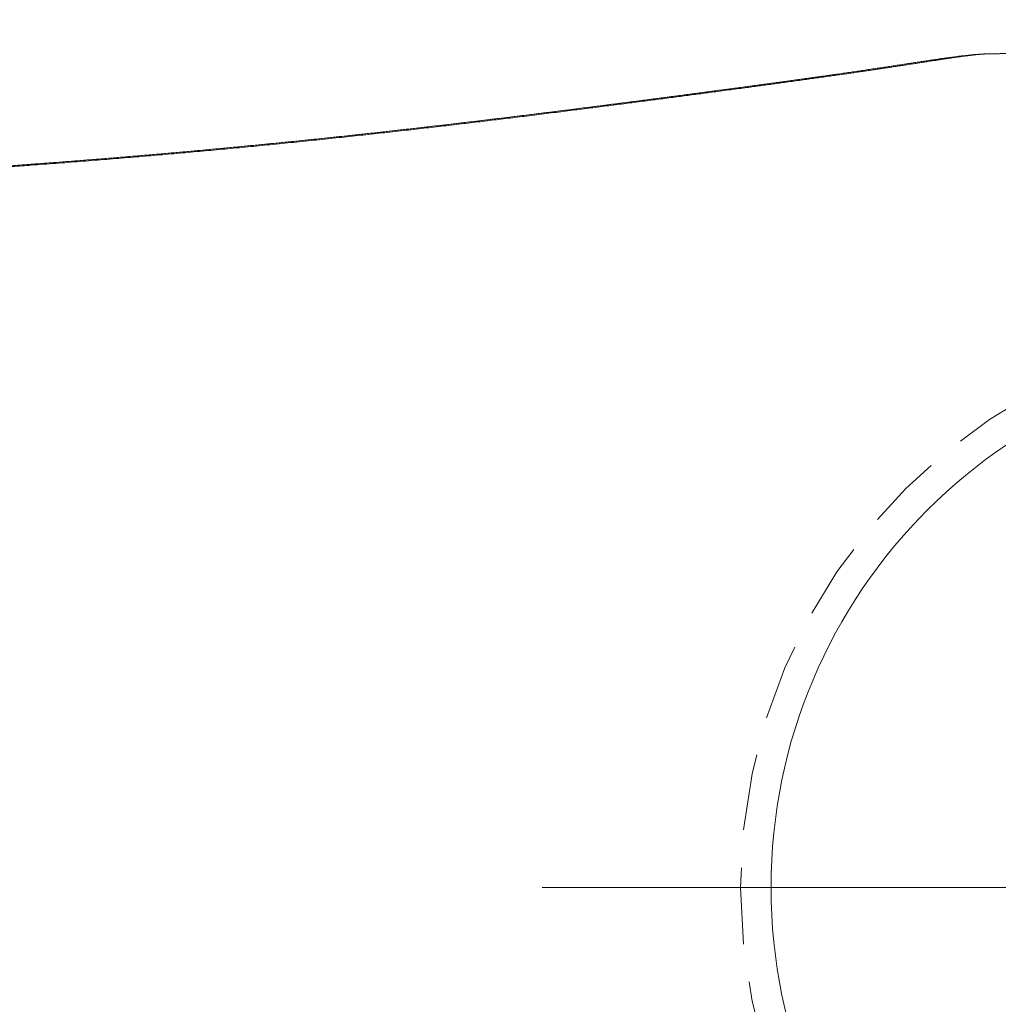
# Model space of a CAD drawing. Header units: millimetres. Extents: x -2074 to 12588, y -3630 to 101167.
# Tile 172 of 256: x 3029 to 3032, y 1582 to 1585. Entities that reach past the tile are written whole.
import ezdxf

# ---------------------------------------------------------------- set-up
doc = ezdxf.new("R2010")
doc.units = ezdxf.units.MM
doc.linetypes.add('HIDDEN', pattern=[0.375, 0.25, -0.125])
doc.layers.add('SelinAr_BUD_wymiary', color=7, linetype='Continuous', lineweight=18)
doc.layers.add('SelinAr_WYP_armatura', color=8, linetype='Continuous', lineweight=18)
doc.styles.add('style1', font='romans.shx', dxfattribs={"width": 0.6})
doc.dimstyles.new('ISO-25 Ania', dxfattribs={"dimtxt": 10, "dimasz": 5, "dimexe": 5, "dimexo": 0.625, "dimtad": 0, "dimrnd": 0.01, "dimtxsty": 'style1', "dimblk": 'ARCHTICK', "dimcen": 5, "dimdle": 5, "dimadec": 0, "dimazin": 0, "dimtfac": 1, "dimtmove": 0, "dimatfit": 3, "dimldrblk": 'ARCHTICK', "dimfxl": 0, "dimarcsym": 0})

# ---------------------------------------------------------------- blocks, each defined once
blk = doc.blocks.new('ORAS_ELECTRA')
for p, q in [((-2.7328, -1.0256), (-2.7328, -1.0252)), ((-2.3683, -4.1892), (-2.3674, -4.175))]:
    blk.add_line(p, q)
at = {"color": 9, "linetype": 'HIDDEN'}
blk.add_circle((0, 0), 1.85, dxfattribs=at)
for points, knots in [([(-2.7182, -0.1668), (-2.7182, -0.1669), (-2.7183, -0.1674), (-2.7183, -0.1684), (-2.7184, -0.1699), (-2.7185, -0.1716), (-2.7185, -0.1734), (-2.7186, -0.1751), (-2.7187, -0.1766), (-2.7188, -0.178), (-2.7188, -0.1794), (-2.7189, -0.1809), (-2.719, -0.1822), (-2.719, -0.1835), (-2.7191, -0.1849), (-2.7192, -0.1864), (-2.7192, -0.1881), (-2.7193, -0.1901), (-2.7194, -0.192), (-2.7195, -0.1939), (-2.7196, -0.1957), (-2.7197, -0.1974), (-2.7197, -0.1989), (-2.7198, -0.2003), (-2.7199, -0.2018), (-2.7199, -0.2033), (-2.72, -0.2052), (-2.7201, -0.2073), (-2.7202, -0.2095), (-2.7203, -0.2117), (-2.7204, -0.2137), (-2.7205, -0.2155), (-2.7205, -0.217), (-2.7206, -0.2184), (-2.7206, -0.2196), (-2.7207, -0.221), (-2.7208, -0.2225), (-2.7208, -0.2242), (-2.7209, -0.2262), (-2.721, -0.2284), (-2.7211, -0.2307), (-2.7212, -0.2329), (-2.7213, -0.2347), (-2.7213, -0.2361), (-2.7214, -0.2373), (-2.7214, -0.2384), (-2.7215, -0.2395), (-2.7215, -0.2406), (-2.7216, -0.2418), (-2.7216, -0.243), (-2.7217, -0.2444), (-2.7218, -0.2459), (-2.7218, -0.2476), (-2.7219, -0.2495), (-2.722, -0.2514), (-2.722, -0.2532), (-2.7221, -0.2548), (-2.7222, -0.2561), (-2.7222, -0.2574), (-2.7223, -0.2587), (-2.7223, -0.26), (-2.7224, -0.2616), (-2.7225, -0.2633), (-2.7225, -0.2653), (-2.7226, -0.2674), (-2.7227, -0.2695), (-2.7228, -0.2714), (-2.7228, -0.2731), (-2.7229, -0.2747), (-2.723, -0.2761), (-2.723, -0.2774), (-2.7231, -0.2788), (-2.7231, -0.2804), (-2.7232, -0.2821), (-2.7233, -0.2841), (-2.7233, -0.2863), (-2.7234, -0.2886), (-2.7235, -0.2908), (-2.7236, -0.2929), (-2.7237, -0.2947), (-2.7237, -0.2962), (-2.7238, -0.2976), (-2.7238, -0.299), (-2.7239, -0.3004), (-2.7239, -0.3018), (-2.724, -0.3035), (-2.724, -0.3053), (-2.7241, -0.3072), (-2.7242, -0.3091), (-2.7242, -0.311), (-2.7243, -0.3127), (-2.7244, -0.3142), (-2.7244, -0.3155), (-2.7245, -0.3167), (-2.7245, -0.3179), (-2.7245, -0.3192), (-2.7246, -0.3205), (-2.7246, -0.3219), (-2.7247, -0.3236), (-2.7248, -0.3256), (-2.7248, -0.3277), (-2.7249, -0.3299), (-2.725, -0.3321), (-2.7251, -0.3341), (-2.7251, -0.3359), (-2.7252, -0.3375), (-2.7252, -0.339), (-2.7253, -0.3405), (-2.7253, -0.3422), (-2.7254, -0.3439), (-2.7254, -0.3459), (-2.7255, -0.3481), (-2.7256, -0.3505), (-2.7257, -0.3529), (-2.7257, -0.355), (-2.7258, -0.3567), (-2.7258, -0.358), (-2.7259, -0.3593), (-2.7259, -0.3605), (-2.726, -0.3617), (-2.726, -0.363), (-2.7261, -0.3645), (-2.7261, -0.3662), (-2.7262, -0.3681), (-2.7262, -0.3702), (-2.7263, -0.3723), (-2.7264, -0.3744), (-2.7264, -0.3763), (-2.7265, -0.3782), (-2.7265, -0.3798), (-2.7266, -0.3812), (-2.7266, -0.3825), (-2.7266, -0.3838), (-2.7267, -0.385), (-2.7267, -0.3864), (-2.7268, -0.3878), (-2.7268, -0.3894), (-2.7269, -0.3912), (-2.7269, -0.3932), (-2.727, -0.3954), (-2.7271, -0.3976), (-2.7271, -0.3998), (-2.7272, -0.4018), (-2.7272, -0.4036), (-2.7273, -0.4055), (-2.7273, -0.4075), (-2.7274, -0.4097), (-2.7275, -0.4119), (-2.7275, -0.414), (-2.7276, -0.416), (-2.7276, -0.418), (-2.7277, -0.42), (-2.7277, -0.4217), (-2.7278, -0.4231), (-2.7278, -0.4243), (-2.7278, -0.4254), (-2.7279, -0.4265), (-2.7279, -0.4277), (-2.7279, -0.4289), (-2.728, -0.4302), (-2.728, -0.4316), (-2.728, -0.4331), (-2.7281, -0.435), (-2.7282, -0.437), (-2.7282, -0.4392), (-2.7283, -0.4414), (-2.7283, -0.4435), (-2.7284, -0.4454), (-2.7284, -0.447), (-2.7284, -0.4484), (-2.7285, -0.4495), (-2.7285, -0.4505), (-2.7285, -0.4514), (-2.7285, -0.4524), (-2.7286, -0.4533), (-2.7286, -0.4543), (-2.7286, -0.4554), (-2.7287, -0.4567), (-2.7287, -0.4584), (-2.7287, -0.4605), (-2.7288, -0.4627), (-2.7289, -0.4651), (-2.7289, -0.4672), (-2.729, -0.4692), (-2.729, -0.4711), (-2.729, -0.4728), (-2.7291, -0.4743), (-2.7291, -0.4758), (-2.7291, -0.4772), (-2.7292, -0.4788), (-2.7292, -0.4805), (-2.7293, -0.4824), (-2.7293, -0.4846), (-2.7294, -0.4869), (-2.7294, -0.4893), (-2.7295, -0.4916), (-2.7295, -0.4938), (-2.7296, -0.4959), (-2.7296, -0.4978), (-2.7297, -0.4996), (-2.7297, -0.5012), (-2.7297, -0.5027), (-2.7298, -0.5043), (-2.7298, -0.5061), (-2.7298, -0.508), (-2.7299, -0.5101), (-2.7299, -0.5122), (-2.73, -0.5144), (-2.73, -0.5167), (-2.7301, -0.5189), (-2.7301, -0.5212), (-2.7302, -0.5233), (-2.7302, -0.5253), (-2.7302, -0.5274), (-2.7303, -0.5294), (-2.7303, -0.5314), (-2.7304, -0.5334), (-2.7304, -0.5357), (-2.7304, -0.5381), (-2.7305, -0.5404), (-2.7305, -0.5427), (-2.7306, -0.5449), (-2.7306, -0.547), (-2.7306, -0.549), (-2.7307, -0.5509), (-2.7307, -0.5529), (-2.7308, -0.5549), (-2.7308, -0.557), (-2.7308, -0.5594), (-2.7309, -0.5622), (-2.7309, -0.565), (-2.731, -0.5677), (-2.731, -0.5702), (-2.7311, -0.5724), (-2.7311, -0.5743), (-2.7311, -0.576), (-2.7312, -0.5776), (-2.7312, -0.5792), (-2.7312, -0.5806), (-2.7312, -0.5818), (-2.7312, -0.583), (-2.7313, -0.5843), (-2.7313, -0.5859), (-2.7313, -0.5877), (-2.7313, -0.5896), (-2.7314, -0.5918), (-2.7314, -0.594), (-2.7315, -0.5963), (-2.7315, -0.5984), (-2.7315, -0.6001), (-2.7315, -0.6017), (-2.7316, -0.6031), (-2.7316, -0.6045), (-2.7316, -0.6059), (-2.7316, -0.6073), (-2.7316, -0.6088), (-2.7317, -0.6106), (-2.7317, -0.6128), (-2.7317, -0.6152), (-2.7318, -0.6178), (-2.7318, -0.6203), (-2.7318, -0.6226), (-2.7319, -0.6245), (-2.7319, -0.6261), (-2.7319, -0.6275), (-2.7319, -0.6287), (-2.7319, -0.63), (-2.732, -0.6315), (-2.732, -0.6332), (-2.732, -0.6349), (-2.732, -0.6367), (-2.732, -0.6386), (-2.7321, -0.6407), (-2.7321, -0.643), (-2.7321, -0.6455), (-2.7322, -0.648), (-2.7322, -0.6505), (-2.7322, -0.653), (-2.7323, -0.6554), (-2.7323, -0.6577), (-2.7323, -0.6597), (-2.7323, -0.6617), (-2.7323, -0.6633), (-2.7324, -0.6647), (-2.7324, -0.666), (-2.7324, -0.6674), (-2.7324, -0.6692), (-2.7324, -0.6712), (-2.7325, -0.6735), (-2.7325, -0.6759), (-2.7325, -0.6783), (-2.7325, -0.6806), (-2.7326, -0.6828), (-2.7326, -0.6846), (-2.7326, -0.6862), (-2.7326, -0.6875), (-2.7326, -0.6888), (-2.7326, -0.69), (-2.7326, -0.6914), (-2.7327, -0.693), (-2.7327, -0.6949), (-2.7327, -0.6969), (-2.7327, -0.6992), (-2.7327, -0.7018), (-2.7328, -0.7045), (-2.7328, -0.7074), (-2.7328, -0.7102), (-2.7328, -0.7129), (-2.7328, -0.7153), (-2.7329, -0.7175), (-2.7329, -0.7195), (-2.7329, -0.7213), (-2.7329, -0.723), (-2.7329, -0.7248), (-2.7329, -0.7266), (-2.7329, -0.7286), (-2.733, -0.7309), (-2.733, -0.7335), (-2.733, -0.7364), (-2.733, -0.7393), (-2.733, -0.7422), (-2.7331, -0.745), (-2.7331, -0.7475), (-2.7331, -0.7497), (-2.7331, -0.7517), (-2.7331, -0.7536), (-2.7331, -0.7554), (-2.7331, -0.7571), (-2.7331, -0.7588), (-2.7332, -0.7604), (-2.7332, -0.7621), (-2.7332, -0.7641), (-2.7332, -0.7662), (-2.7332, -0.7687), (-2.7332, -0.7715), (-2.7332, -0.7745), (-2.7332, -0.7773), (-2.7333, -0.7799), (-2.7333, -0.7822), (-2.7333, -0.7844), (-2.7333, -0.7862), (-2.7333, -0.7879), (-2.7333, -0.7895), (-2.7333, -0.7911), (-2.7333, -0.7927), (-2.7333, -0.7944), (-2.7333, -0.7964), (-2.7333, -0.7986), (-2.7333, -0.8013), (-2.7333, -0.8043), (-2.7334, -0.8076), (-2.7334, -0.8108), (-2.7334, -0.8138), (-2.7334, -0.8164), (-2.7334, -0.8187), (-2.7334, -0.8207), (-2.7334, -0.8226), (-2.7334, -0.8244), (-2.7334, -0.8262), (-2.7334, -0.8281), (-2.7334, -0.8302), (-2.7334, -0.8325), (-2.7334, -0.8351), (-2.7334, -0.8379), (-2.7334, -0.8409), (-2.7334, -0.8439), (-2.7334, -0.8468), (-2.7334, -0.8496), (-2.7334, -0.8521), (-2.7334, -0.8546), (-2.7334, -0.8572), (-2.7334, -0.8598), (-2.7334, -0.8625), (-2.7334, -0.8653), (-2.7334, -0.8684), (-2.7334, -0.8717), (-2.7334, -0.8753), (-2.7334, -0.879), (-2.7334, -0.8825), (-2.7334, -0.8858), (-2.7334, -0.8888), (-2.7334, -0.8916), (-2.7334, -0.8942), (-2.7334, -0.8966), (-2.7334, -0.8988), (-2.7334, -0.901), (-2.7334, -0.9031), (-2.7334, -0.9053), (-2.7334, -0.9078), (-2.7334, -0.9106), (-2.7334, -0.9137), (-2.7334, -0.9169), (-2.7333, -0.9203), (-2.7333, -0.9238), (-2.7333, -0.9268), (-2.7333, -0.9295), (-2.7333, -0.9315), (-2.7333, -0.9334), (-2.7333, -0.935), (-2.7333, -0.9368), (-2.7333, -0.9387), (-2.7333, -0.9407), (-2.7333, -0.9428), (-2.7333, -0.945), (-2.7333, -0.9474), (-2.7332, -0.9501), (-2.7332, -0.9539), (-2.7332, -0.9588), (-2.7332, -0.9645), (-2.7331, -0.9697), (-2.7331, -0.9742), (-2.7331, -0.9779), (-2.7331, -0.9814), (-2.7331, -0.9844), (-2.733, -0.9871), (-2.733, -0.9896), (-2.733, -0.9924), (-2.733, -0.9957), (-2.733, -0.9995), (-2.7329, -1.0038), (-2.7329, -1.0082), (-2.7329, -1.0122), (-2.7328, -1.0159), (-2.7328, -1.0193), (-2.7328, -1.0224), (-2.7328, -1.0243), (-2.7328, -1.0252)], [0, 0, 0, 0, 0.000152, 0.001738, 0.003576, 0.005666, 0.007918, 0.00995, 0.011718, 0.013224, 0.015073, 0.016792, 0.018381, 0.019883, 0.021398, 0.023208, 0.025315, 0.027713, 0.030083, 0.032236, 0.034497, 0.036532, 0.038367, 0.040001, 0.041569, 0.043442, 0.045661, 0.048226, 0.05092, 0.053547, 0.056073, 0.058129, 0.059941, 0.061508, 0.062923, 0.064514, 0.066308, 0.068307, 0.070736, 0.073389, 0.076249, 0.078895, 0.081142, 0.082711, 0.084022, 0.085305, 0.086622, 0.087973, 0.089358, 0.090788, 0.092416, 0.094242, 0.096266, 0.098439, 0.100952, 0.103103, 0.104892, 0.106433, 0.107972, 0.109489, 0.111017, 0.112811, 0.115009, 0.117311, 0.119904, 0.122388, 0.124644, 0.126679, 0.128538, 0.130228, 0.13175, 0.133343, 0.135164, 0.137275, 0.139677, 0.1423, 0.144999, 0.147776, 0.150272, 0.152407, 0.154212, 0.155774, 0.157369, 0.159006, 0.160692, 0.162616, 0.164861, 0.167089, 0.169508, 0.171747, 0.17374, 0.175484, 0.176999, 0.178446, 0.179868, 0.181329, 0.182788, 0.184495, 0.186511, 0.188837, 0.191423, 0.194109, 0.196725, 0.199178, 0.201343, 0.20322, 0.204818, 0.206658, 0.20859, 0.210615, 0.212878, 0.215501, 0.218487, 0.221519, 0.224132, 0.225888, 0.227404, 0.228872, 0.230338, 0.231826, 0.233338, 0.235075, 0.23708, 0.239351, 0.241808, 0.244292, 0.246771, 0.249173, 0.25136, 0.253272, 0.25491, 0.256375, 0.257859, 0.259367, 0.2609, 0.262551, 0.264461, 0.266631, 0.269061, 0.271515, 0.274401, 0.276915, 0.279135, 0.281384, 0.283507, 0.285739, 0.288394, 0.291471, 0.293613, 0.295927, 0.298407, 0.300749, 0.302771, 0.304473, 0.305854, 0.306991, 0.308408, 0.309834, 0.311271, 0.312717, 0.314335, 0.316156, 0.318315, 0.320809, 0.323423, 0.325999, 0.328474, 0.330699, 0.332623, 0.334245, 0.335452, 0.336602, 0.337749, 0.338892, 0.340032, 0.341168, 0.342344, 0.343812, 0.345852, 0.34831, 0.351141, 0.353866, 0.35647, 0.358824, 0.360953, 0.362985, 0.36476, 0.36644, 0.368164, 0.369931, 0.371892, 0.374145, 0.37672, 0.379603, 0.382414, 0.384977, 0.387677, 0.390132, 0.392429, 0.394572, 0.396302, 0.398103, 0.399976, 0.401971, 0.404214, 0.406663, 0.409347, 0.411955, 0.414337, 0.417242, 0.419852, 0.422308, 0.424631, 0.427032, 0.429568, 0.431702, 0.434105, 0.436783, 0.439698, 0.442463, 0.444979, 0.447674, 0.450156, 0.452488, 0.454694, 0.456947, 0.459238, 0.461684, 0.464524, 0.467778, 0.471245, 0.474425, 0.477309, 0.479887, 0.482153, 0.484091, 0.485962, 0.487835, 0.489709, 0.490801, 0.492111, 0.493684, 0.495522, 0.497624, 0.499948, 0.502219, 0.505177, 0.507911, 0.510295, 0.512314, 0.514088, 0.515695, 0.517301, 0.518908, 0.520514, 0.522268, 0.52435, 0.526855, 0.529767, 0.532845, 0.536016, 0.53857, 0.540789, 0.542671, 0.544217, 0.545506, 0.54678, 0.548781, 0.550785, 0.552842, 0.554821, 0.55703, 0.559468, 0.562132, 0.565022, 0.568099, 0.57101, 0.573675, 0.576681, 0.579354, 0.581706, 0.583881, 0.586064, 0.587479, 0.588898, 0.590496, 0.592482, 0.594855, 0.597562, 0.600409, 0.603231, 0.606004, 0.608531, 0.610685, 0.612468, 0.613931, 0.615355, 0.616779, 0.618203, 0.620197, 0.622313, 0.624701, 0.627364, 0.630321, 0.633519, 0.63696, 0.640262, 0.64334, 0.646223, 0.648774, 0.650988, 0.653006, 0.655025, 0.657009, 0.659013, 0.66131, 0.663994, 0.667097, 0.670392, 0.673855, 0.677326, 0.680484, 0.683321, 0.685883, 0.688201, 0.690295, 0.692341, 0.694388, 0.696436, 0.698119, 0.700073, 0.702308, 0.704817, 0.707451, 0.710901, 0.714438, 0.717759, 0.72074, 0.723401, 0.725836, 0.728058, 0.72988, 0.731699, 0.733519, 0.73534, 0.73725, 0.739483, 0.742053, 0.74491, 0.748646, 0.752514, 0.75627, 0.759686, 0.762766, 0.765285, 0.767546, 0.76965, 0.771754, 0.773859, 0.775944, 0.778284, 0.780953, 0.783932, 0.787179, 0.790621, 0.794136, 0.797494, 0.800688, 0.803605, 0.80617, 0.80928, 0.812308, 0.815316, 0.818495, 0.822006, 0.825794, 0.829925, 0.834183, 0.83844, 0.842028, 0.845441, 0.848651, 0.85162, 0.854326, 0.856865, 0.859258, 0.861652, 0.864136, 0.866968, 0.870163, 0.873647, 0.877387, 0.881303, 0.885215, 0.889085, 0.891812, 0.89417, 0.896169, 0.898033, 0.899843, 0.902176, 0.904456, 0.906824, 0.909292, 0.911918, 0.914947, 0.91839, 0.924927, 0.931475, 0.938007, 0.942595, 0.946774, 0.950576, 0.954148, 0.956956, 0.95978, 0.96287, 0.966308, 0.970981, 0.975853, 0.980762, 0.98567, 0.989526, 0.993381, 0.996961, 1, 1, 1, 1]), ([(-2.3674, -4.175), (-2.3684, -4.1615), (-2.3703, -4.1346), (-2.3734, -4.0945), (-2.3764, -4.0546), (-2.3795, -4.0149), (-2.3826, -3.9755), (-2.3857, -3.9364), (-2.3889, -3.8974), (-2.3921, -3.8588), (-2.3953, -3.8204), (-2.3985, -3.7822), (-2.4018, -3.7443), (-2.4051, -3.7067), (-2.4084, -3.6694), (-2.4118, -3.6324), (-2.4152, -3.5952), (-2.4186, -3.5579), (-2.4221, -3.5205), (-2.4257, -3.4835), (-2.4292, -3.4467), (-2.4328, -3.4095), (-2.4365, -3.3718), (-2.4404, -3.3337), (-2.4442, -3.2959), (-2.448, -3.2586), (-2.4519, -3.2216), (-2.4557, -3.185), (-2.4596, -3.1488), (-2.4634, -3.1129), (-2.4672, -3.0775), (-2.4711, -3.0423), (-2.4749, -3.0074), (-2.4788, -2.9727), (-2.4827, -2.9385), (-2.4865, -2.9047), (-2.4903, -2.8713), (-2.4941, -2.8384), (-2.4979, -2.8059), (-2.5017, -2.7739), (-2.5054, -2.7422), (-2.5091, -2.7109), (-2.5129, -2.6799), (-2.5166, -2.6492), (-2.5202, -2.619), (-2.5239, -2.5891), (-2.5276, -2.5583), (-2.5315, -2.5267), (-2.5356, -2.4942), (-2.5396, -2.4623), (-2.5435, -2.4309), (-2.5474, -2.4001), (-2.5512, -2.3698), (-2.555, -2.3401), (-2.5587, -2.3108), (-2.5624, -2.282), (-2.5661, -2.2536), (-2.5696, -2.2257), (-2.5732, -2.1981), (-2.5768, -2.1708), (-2.5803, -2.1438), (-2.5837, -2.1172), (-2.5871, -2.0912), (-2.5905, -2.0657), (-2.5938, -2.0407), (-2.597, -2.0162), (-2.6002, -1.9921), (-2.6033, -1.9685), (-2.6067, -1.9434), (-2.6102, -1.9168), (-2.6139, -1.889), (-2.6175, -1.8619), (-2.6209, -1.8365), (-2.6241, -1.8127), (-2.6271, -1.7904), (-2.6301, -1.7687), (-2.633, -1.7473), (-2.6358, -1.7265), (-2.6389, -1.7044), (-2.6421, -1.6812), (-2.6454, -1.657), (-2.6487, -1.6334), (-2.6518, -1.6106), (-2.6549, -1.5884), (-2.658, -1.5668), (-2.6609, -1.5458), (-2.6638, -1.5254), (-2.6667, -1.5056), (-2.6693, -1.4873), (-2.6718, -1.4702), (-2.6741, -1.4544), (-2.6764, -1.439), (-2.6786, -1.424), (-2.6808, -1.4094), (-2.6829, -1.3951), (-2.685, -1.3813), (-2.687, -1.3678), (-2.6893, -1.3524), (-2.6919, -1.3355), (-2.6947, -1.3171), (-2.6974, -1.2995), (-2.7, -1.2826), (-2.7025, -1.2663), (-2.705, -1.2507), (-2.7073, -1.2358), (-2.7095, -1.2214), (-2.7116, -1.2076), (-2.7136, -1.1944), (-2.7155, -1.1818), (-2.7174, -1.1696), (-2.7191, -1.158), (-2.7207, -1.1467), (-2.7223, -1.1358), (-2.7237, -1.1252), (-2.7251, -1.1151), (-2.7263, -1.1055), (-2.7274, -1.0962), (-2.7285, -1.0873), (-2.7294, -1.0788), (-2.7302, -1.0705), (-2.731, -1.0623), (-2.7316, -1.0542), (-2.7322, -1.0452), (-2.7326, -1.0356), (-2.7327, -1.0289), (-2.7328, -1.0256)], [0, 0, 0, 0, 0.005042, 0.010085, 0.015128, 0.020171, 0.025213, 0.030256, 0.035299, 0.040342, 0.045385, 0.050427, 0.055469, 0.060512, 0.065555, 0.070598, 0.075641, 0.080861, 0.086082, 0.091303, 0.096524, 0.101745, 0.107324, 0.112903, 0.118483, 0.124063, 0.129642, 0.135243, 0.140845, 0.146447, 0.152049, 0.15765, 0.163343, 0.169037, 0.174731, 0.180424, 0.186117, 0.19181, 0.197503, 0.203197, 0.20889, 0.214583, 0.220354, 0.226126, 0.231897, 0.237669, 0.24344, 0.250034, 0.256627, 0.263221, 0.269814, 0.276407, 0.283, 0.289593, 0.296186, 0.302832, 0.309478, 0.316124, 0.322769, 0.32959, 0.336411, 0.343232, 0.350054, 0.356874, 0.363694, 0.370515, 0.377336, 0.384156, 0.390977, 0.399572, 0.408167, 0.416763, 0.425358, 0.432951, 0.440545, 0.448138, 0.455736, 0.463333, 0.470931, 0.480459, 0.489988, 0.499517, 0.509046, 0.518575, 0.528119, 0.537663, 0.547208, 0.556752, 0.566296, 0.57459, 0.582884, 0.591178, 0.599474, 0.60777, 0.616066, 0.624348, 0.63263, 0.640912, 0.653338, 0.665764, 0.678196, 0.690629, 0.703064, 0.715499, 0.727922, 0.740344, 0.752769, 0.765193, 0.777621, 0.79005, 0.802479, 0.814908, 0.827734, 0.84056, 0.853387, 0.866213, 0.879042, 0.891871, 0.904701, 0.917531, 0.931434, 0.945337, 0.95924, 0.980096, 1, 1, 1, 1]), ([(-2.7328, -1.0258), (-2.7328, -1.0261), (-2.7328, -1.0297), (-2.7326, -1.0368), (-2.7322, -1.0473), (-2.7317, -1.0582), (-2.731, -1.0693), (-2.7302, -1.0799), (-2.7293, -1.0899), (-2.7284, -1.0992), (-2.7274, -1.1084), (-2.7264, -1.1174), (-2.7254, -1.1265), (-2.7243, -1.1354), (-2.7231, -1.1445), (-2.722, -1.1532), (-2.7208, -1.1619), (-2.7197, -1.1704), (-2.7185, -1.1788), (-2.7173, -1.1872), (-2.7161, -1.1955), (-2.7149, -1.2038), (-2.7137, -1.2122), (-2.7124, -1.2205), (-2.7112, -1.2289), (-2.7099, -1.2372), (-2.7087, -1.2456), (-2.7074, -1.2541), (-2.7061, -1.2626), (-2.7048, -1.2711), (-2.7035, -1.2797), (-2.7022, -1.2883), (-2.7009, -1.297), (-2.6995, -1.3058), (-2.6982, -1.3147), (-2.6968, -1.3236), (-2.6955, -1.3327), (-2.6941, -1.3418), (-2.6927, -1.351), (-2.6913, -1.3602), (-2.6899, -1.3695), (-2.6885, -1.3789), (-2.687, -1.3884), (-2.6856, -1.3979), (-2.6842, -1.4075), (-2.6827, -1.4173), (-2.6813, -1.4271), (-2.6798, -1.4369), (-2.6783, -1.4469), (-2.6768, -1.457), (-2.6754, -1.4672), (-2.6739, -1.4774), (-2.6723, -1.4878), (-2.6708, -1.4983), (-2.6693, -1.5088), (-2.6678, -1.5193), (-2.6663, -1.5299), (-2.6648, -1.5405), (-2.6632, -1.5513), (-2.6617, -1.5621), (-2.6601, -1.5731), (-2.6586, -1.5841), (-2.657, -1.5952), (-2.6555, -1.6064), (-2.6539, -1.6177), (-2.6523, -1.6291), (-2.6507, -1.6406), (-2.6491, -1.6522), (-2.6475, -1.6639), (-2.6458, -1.6756), (-2.6442, -1.6875), (-2.6425, -1.6995), (-2.6409, -1.7116), (-2.6392, -1.7238), (-2.6375, -1.7361), (-2.6359, -1.7484), (-2.6342, -1.7608), (-2.6325, -1.7734), (-2.6308, -1.7859), (-2.6291, -1.7986), (-2.6273, -1.8114), (-2.6256, -1.8243), (-2.6239, -1.8372), (-2.6221, -1.8503), (-2.6203, -1.8634), (-2.6186, -1.8765), (-2.6168, -1.8898), (-2.615, -1.9031), (-2.6132, -1.9165), (-2.6115, -1.93), (-2.6097, -1.9436), (-2.6078, -1.9572), (-2.606, -1.971), (-2.6042, -1.9848), (-2.6024, -1.9987), (-2.6005, -2.0127), (-2.5987, -2.0267), (-2.5968, -2.0408), (-2.5949, -2.055), (-2.593, -2.0695), (-2.5911, -2.084), (-2.5892, -2.0986), (-2.5873, -2.1133), (-2.5854, -2.128), (-2.5835, -2.1427), (-2.5815, -2.1576), (-2.5796, -2.1725), (-2.5777, -2.1875), (-2.5757, -2.2025), (-2.5738, -2.2176), (-2.5718, -2.2328), (-2.5698, -2.2481), (-2.5679, -2.2635), (-2.5659, -2.2789), (-2.5639, -2.2944), (-2.5619, -2.31), (-2.5599, -2.3256), (-2.5579, -2.3414), (-2.5559, -2.3572), (-2.5539, -2.3731), (-2.5519, -2.3891), (-2.5498, -2.4052), (-2.5478, -2.4214), (-2.5458, -2.4377), (-2.5437, -2.4541), (-2.5416, -2.4706), (-2.5396, -2.487), (-2.5375, -2.5036), (-2.5355, -2.5202), (-2.5334, -2.5369), (-2.5313, -2.5537), (-2.5293, -2.5705), (-2.5272, -2.5874), (-2.5251, -2.6044), (-2.5231, -2.6214), (-2.521, -2.6386), (-2.5189, -2.6558), (-2.5168, -2.6731), (-2.5147, -2.6905), (-2.5127, -2.7079), (-2.5106, -2.7254), (-2.5085, -2.743), (-2.5064, -2.7607), (-2.5043, -2.7784), (-2.5022, -2.7963), (-2.5001, -2.8142), (-2.498, -2.8322), (-2.4959, -2.8502), (-2.4938, -2.8684), (-2.4917, -2.8866), (-2.4896, -2.9049), (-2.4876, -2.9233), (-2.4855, -2.9417), (-2.4834, -2.9603), (-2.4813, -2.9789), (-2.4792, -2.9976), (-2.4771, -3.0164), (-2.475, -3.0352), (-2.4729, -3.0542), (-2.4709, -3.0733), (-2.4688, -3.0924), (-2.4667, -3.1116), (-2.4646, -3.1309), (-2.4625, -3.1502), (-2.4605, -3.1697), (-2.4584, -3.1892), (-2.4564, -3.2088), (-2.4543, -3.2285), (-2.4522, -3.2482), (-2.4502, -3.2681), (-2.4482, -3.288), (-2.4461, -3.308), (-2.4441, -3.3281), (-2.442, -3.3483), (-2.44, -3.3686), (-2.438, -3.3889), (-2.436, -3.4094), (-2.434, -3.4299), (-2.432, -3.4505), (-2.43, -3.4713), (-2.428, -3.4921), (-2.426, -3.513), (-2.424, -3.534), (-2.422, -3.555), (-2.4201, -3.5762), (-2.4181, -3.5975), (-2.4161, -3.6189), (-2.4142, -3.6403), (-2.4122, -3.6619), (-2.4103, -3.6835), (-2.4084, -3.7052), (-2.4065, -3.727), (-2.4045, -3.7489), (-2.4026, -3.771), (-2.4007, -3.7931), (-2.3988, -3.8154), (-2.3969, -3.8377), (-2.3951, -3.8601), (-2.3932, -3.8826), (-2.3914, -3.9051), (-2.3895, -3.9277), (-2.3877, -3.9505), (-2.3858, -3.9734), (-2.384, -3.9965), (-2.3822, -4.0197), (-2.3804, -4.043), (-2.3786, -4.0664), (-2.3768, -4.0893), (-2.3752, -4.1111), (-2.3736, -4.1326), (-2.3721, -4.1524), (-2.3707, -4.171), (-2.3699, -4.1828), (-2.3694, -4.1888), (-2.3694, -4.1893)], [0, 0, 0, 0, 0.000897, 0.014392, 0.028259, 0.042658, 0.057335, 0.071796, 0.084135, 0.095797, 0.106851, 0.118564, 0.128903, 0.139852, 0.150279, 0.16025, 0.169835, 0.179089, 0.188056, 0.196771, 0.205262, 0.213555, 0.22166, 0.22964, 0.237452, 0.24511, 0.252628, 0.260016, 0.267284, 0.274441, 0.281494, 0.28845, 0.295315, 0.302095, 0.308794, 0.315416, 0.32203, 0.328524, 0.334936, 0.341269, 0.347528, 0.353717, 0.35984, 0.365899, 0.371898, 0.377839, 0.383725, 0.389558, 0.39534, 0.401075, 0.406762, 0.412405, 0.418004, 0.423618, 0.429062, 0.434454, 0.439796, 0.445092, 0.450342, 0.455549, 0.460714, 0.465839, 0.470925, 0.475973, 0.480986, 0.485964, 0.490908, 0.49582, 0.500701, 0.505551, 0.510372, 0.515165, 0.519931, 0.524654, 0.529349, 0.534008, 0.538633, 0.543224, 0.547784, 0.552312, 0.556812, 0.561283, 0.565726, 0.570144, 0.574534, 0.578879, 0.58319, 0.587475, 0.591733, 0.595965, 0.60017, 0.60435, 0.608503, 0.612631, 0.616733, 0.620811, 0.624863, 0.628816, 0.632873, 0.6369, 0.640897, 0.644865, 0.648806, 0.652719, 0.656607, 0.660469, 0.664307, 0.668122, 0.671913, 0.675683, 0.679431, 0.683158, 0.686865, 0.690552, 0.694221, 0.697871, 0.701504, 0.70512, 0.708719, 0.712302, 0.715869, 0.719422, 0.72296, 0.726484, 0.730023, 0.733512, 0.736982, 0.740435, 0.743872, 0.747294, 0.7507, 0.754091, 0.75746, 0.760819, 0.764168, 0.767504, 0.770826, 0.774132, 0.777422, 0.780694, 0.783961, 0.787221, 0.790468, 0.793703, 0.796926, 0.800138, 0.803338, 0.806527, 0.809706, 0.812875, 0.816033, 0.819181, 0.82232, 0.82545, 0.828571, 0.831684, 0.83479, 0.837892, 0.840985, 0.84407, 0.847147, 0.850216, 0.853277, 0.856332, 0.859379, 0.862419, 0.865453, 0.868481, 0.871504, 0.87452, 0.877531, 0.880538, 0.883539, 0.886536, 0.889529, 0.892518, 0.895503, 0.898484, 0.901463, 0.904439, 0.907412, 0.910382, 0.913351, 0.916318, 0.919283, 0.922247, 0.92521, 0.928172, 0.931133, 0.934095, 0.937043, 0.939995, 0.942952, 0.945913, 0.948876, 0.95184, 0.954801, 0.957758, 0.960716, 0.963662, 0.966616, 0.969577, 0.972545, 0.975521, 0.978504, 0.981496, 0.984497, 0.98746, 0.990212, 0.992827, 0.995596, 0.997715, 0.99984, 1, 1, 1, 1]), ([(-2.3694, -4.1893), (-2.3689, -4.196), (-2.3677, -4.2128), (-2.3658, -4.2399), (-2.3636, -4.2706), (-2.3614, -4.3014), (-2.3592, -4.3325), (-2.357, -4.3638), (-2.3548, -4.3953), (-2.3526, -4.4269), (-2.3503, -4.4588), (-2.3481, -4.4908), (-2.3459, -4.5231), (-2.3437, -4.5555), (-2.3414, -4.5881), (-2.3392, -4.621), (-2.337, -4.654), (-2.3347, -4.6873), (-2.3325, -4.7208), (-2.3302, -4.7545), (-2.3279, -4.7884), (-2.3257, -4.8226), (-2.3234, -4.8571), (-2.3211, -4.8919), (-2.3188, -4.927), (-2.3165, -4.9624), (-2.3142, -4.9981), (-2.3118, -5.0341), (-2.3095, -5.0704), (-2.3072, -5.1068), (-2.3049, -5.1429), (-2.3026, -5.1783), (-2.3004, -5.213), (-2.2982, -5.2472), (-2.2961, -5.2809), (-2.2941, -5.3138), (-2.2921, -5.3462), (-2.2901, -5.3781), (-2.2882, -5.4102), (-2.2863, -5.4424), (-2.2843, -5.4747), (-2.2824, -5.5072), (-2.2805, -5.5398), (-2.2786, -5.5727), (-2.2766, -5.6065), (-2.2746, -5.6413), (-2.2725, -5.6773), (-2.2704, -5.7142), (-2.2682, -5.7521), (-2.266, -5.7912), (-2.2637, -5.8316), (-2.2614, -5.8732), (-2.2589, -5.9162), (-2.2564, -5.9604), (-2.2538, -6.0061), (-2.2512, -6.0533), (-2.2484, -6.1023), (-2.2455, -6.1533), (-2.2424, -6.2068), (-2.2391, -6.2631), (-2.2357, -6.323), (-2.2319, -6.3876), (-2.2276, -6.459), (-2.2228, -6.5391), (-2.2172, -6.6307), (-2.2114, -6.7246), (-2.2056, -6.814), (-2.2006, -6.8915), (-2.1959, -6.9613), (-2.1916, -7.0254), (-2.1874, -7.0853), (-2.1834, -7.1417), (-2.1795, -7.1971), (-2.1755, -7.2517), (-2.1715, -7.3058), (-2.1675, -7.3575), (-2.1637, -7.4073), (-2.1599, -7.4554), (-2.1562, -7.5024), (-2.1525, -7.5485), (-2.1488, -7.5936), (-2.1451, -7.6379), (-2.1414, -7.6812), (-2.1377, -7.7238), (-2.134, -7.7657), (-2.1303, -7.8068), (-2.1267, -7.8473), (-2.123, -7.8872), (-2.1193, -7.9265), (-2.1157, -7.9652), (-2.112, -8.0032), (-2.1083, -8.0407), (-2.1046, -8.0777), (-2.1009, -8.1144), (-2.0972, -8.1508), (-2.0934, -8.1868), (-2.0896, -8.2226), (-2.0858, -8.2581), (-2.082, -8.2933), (-2.0781, -8.3282), (-2.0742, -8.3629), (-2.0702, -8.3973), (-2.0662, -8.4314), (-2.0622, -8.4653), (-2.0582, -8.4988), (-2.0541, -8.5324), (-2.0499, -8.566), (-2.0456, -8.5998), (-2.0412, -8.6335), (-2.0368, -8.667), (-2.0324, -8.7004), (-2.0279, -8.7337), (-2.0233, -8.7668), (-2.0186, -8.7998), (-2.0139, -8.8326), (-2.0091, -8.8653), (-2.0043, -8.8979), (-1.9994, -8.9303), (-1.9944, -8.9626), (-1.9893, -8.9948), (-1.9842, -9.0268), (-1.9789, -9.0587), (-1.9736, -9.0905), (-1.9682, -9.1222), (-1.9627, -9.1541), (-1.957, -9.1859), (-1.9512, -9.2177), (-1.9453, -9.2496), (-1.9393, -9.2814), (-1.9332, -9.3132), (-1.9269, -9.3449), (-1.9205, -9.3766), (-1.9139, -9.4082), (-1.9073, -9.4398), (-1.9005, -9.4712), (-1.8935, -9.5025), (-1.8864, -9.5338), (-1.8792, -9.565), (-1.8719, -9.5959), (-1.8645, -9.6266), (-1.8569, -9.6569), (-1.8493, -9.6869), (-1.8416, -9.7166), (-1.8338, -9.746), (-1.8258, -9.7751), (-1.8178, -9.8037), (-1.8098, -9.8319), (-1.8023, -9.8576), (-1.7973, -9.874), (-1.7952, -9.8811)], [0, 0, 0, 0, 0.003717, 0.009313, 0.014928, 0.020555, 0.026233, 0.03193, 0.037647, 0.043385, 0.049146, 0.054929, 0.060735, 0.066566, 0.072421, 0.078302, 0.08421, 0.090145, 0.096108, 0.102101, 0.108124, 0.114179, 0.120284, 0.12643, 0.132619, 0.138851, 0.145129, 0.151456, 0.157822, 0.164262, 0.170565, 0.17674, 0.182798, 0.188746, 0.194593, 0.200378, 0.205891, 0.21142, 0.216964, 0.222524, 0.228101, 0.233694, 0.239304, 0.244935, 0.25068, 0.256699, 0.262858, 0.269171, 0.275654, 0.282327, 0.289211, 0.29633, 0.303656, 0.31119, 0.318955, 0.326981, 0.335304, 0.343968, 0.353032, 0.362574, 0.372698, 0.383557, 0.395482, 0.409046, 0.424384, 0.442107, 0.456898, 0.469886, 0.481632, 0.49246, 0.502582, 0.51214, 0.521235, 0.530868, 0.540056, 0.548857, 0.557329, 0.565515, 0.573524, 0.581406, 0.589126, 0.596695, 0.604126, 0.611427, 0.618606, 0.625673, 0.632633, 0.639493, 0.646258, 0.652934, 0.659525, 0.665978, 0.67238, 0.678735, 0.685044, 0.691309, 0.697531, 0.703712, 0.709852, 0.715953, 0.722016, 0.728043, 0.734034, 0.739991, 0.745914, 0.751731, 0.757726, 0.763707, 0.769675, 0.775628, 0.781568, 0.787493, 0.793405, 0.799302, 0.805186, 0.811056, 0.816912, 0.822755, 0.828583, 0.834399, 0.840201, 0.845993, 0.851773, 0.857574, 0.863393, 0.869228, 0.875078, 0.880939, 0.88681, 0.892689, 0.898573, 0.904459, 0.910345, 0.916229, 0.922108, 0.927981, 0.933845, 0.93973, 0.945574, 0.951371, 0.95712, 0.962821, 0.968473, 0.974077, 0.979632, 0.985144, 0.990541, 0.995855, 1, 1, 1, 1]), ([(-1.7876, -9.841), (-1.7921, -9.8272), (-1.8009, -9.7997), (-1.8139, -9.7571), (-1.8267, -9.7133), (-1.8393, -9.6683), (-1.8515, -9.6231), (-1.8633, -9.5777), (-1.8756, -9.5283), (-1.8885, -9.4747), (-1.9017, -9.4171), (-1.9144, -9.3591), (-1.9267, -9.3006), (-1.9385, -9.2416), (-1.9499, -9.1821), (-1.961, -9.1222), (-1.971, -9.0652), (-1.9803, -9.011), (-1.9887, -8.9598), (-1.9969, -8.9083), (-2.0049, -8.8566), (-2.0126, -8.8047), (-2.0202, -8.7525), (-2.0276, -8.7001), (-2.0347, -8.6476), (-2.0417, -8.5948), (-2.0489, -8.5397), (-2.0561, -8.4822), (-2.0633, -8.4222), (-2.0704, -8.3621), (-2.0773, -8.3018), (-2.084, -8.2412), (-2.0906, -8.1805), (-2.097, -8.1195), (-2.1032, -8.0584), (-2.1093, -7.9972), (-2.1155, -7.9329), (-2.1219, -7.8657), (-2.1283, -7.7953), (-2.1346, -7.7249), (-2.1407, -7.6544), (-2.1467, -7.5828), (-2.1526, -7.5103), (-2.1585, -7.4369), (-2.1642, -7.3633), (-2.1698, -7.2897), (-2.1757, -7.2089), (-2.1821, -7.1209), (-2.1887, -7.0257), (-2.1951, -6.9305), (-2.2021, -6.8246), (-2.2095, -6.708), (-2.2174, -6.5808), (-2.2246, -6.4614), (-2.2312, -6.3497), (-2.2372, -6.2458), (-2.2426, -6.1506), (-2.2475, -6.0641), (-2.2519, -5.9863), (-2.2563, -5.9086), (-2.2604, -5.837), (-2.2641, -5.7713), (-2.2675, -5.7117), (-2.2709, -5.6521), (-2.2743, -5.5927), (-2.2777, -5.5333), (-2.2812, -5.474), (-2.2848, -5.4148), (-2.2884, -5.3557), (-2.292, -5.2968), (-2.2956, -5.2386), (-2.2992, -5.1811), (-2.3029, -5.1244), (-2.3065, -5.0677), (-2.3102, -5.0112), (-2.3141, -4.9501), (-2.3184, -4.8845), (-2.3231, -4.8143), (-2.3277, -4.7443), (-2.3323, -4.6767), (-2.3367, -4.6114), (-2.341, -4.5483), (-2.3454, -4.4855), (-2.3497, -4.4229), (-2.3541, -4.3605), (-2.3585, -4.2984), (-2.3629, -4.2365), (-2.3659, -4.1955), (-2.3674, -4.1749)], [0, 0, 0, 0, 0.008254, 0.016507, 0.025317, 0.034126, 0.042936, 0.051746, 0.060556, 0.071566, 0.082578, 0.093589, 0.1046, 0.115711, 0.126823, 0.137935, 0.149046, 0.158432, 0.167818, 0.177204, 0.186591, 0.195976, 0.205383, 0.21479, 0.224198, 0.233605, 0.243012, 0.253602, 0.264194, 0.274785, 0.285377, 0.295967, 0.306582, 0.317197, 0.327813, 0.338428, 0.349043, 0.361157, 0.373272, 0.385388, 0.397503, 0.409617, 0.422179, 0.434741, 0.447303, 0.459865, 0.472427, 0.488628, 0.50483, 0.521032, 0.537233, 0.558838, 0.580443, 0.602048, 0.619714, 0.63738, 0.655045, 0.668297, 0.681548, 0.694797, 0.708046, 0.718249, 0.728453, 0.738657, 0.74886, 0.759063, 0.769284, 0.779506, 0.789728, 0.79995, 0.810172, 0.82009, 0.830008, 0.839927, 0.849846, 0.859764, 0.872181, 0.884598, 0.897015, 0.909432, 0.920744, 0.932056, 0.943368, 0.954679, 0.966009, 0.97734, 0.98867, 1, 1, 1, 1])]:
    blk.add_open_spline(points, degree=3, knots=knots)
blk = doc.blocks.new('Umywalka KOŁO_bez barier')
blk.add_lwpolyline([(0.0086, -3.9968), (0.0086, -8.9968)])
at = {"linetype": 'Continuous'}
blk.add_circle((0.0086, -6.4968), 1.75, dxfattribs=at)
blk.add_blockref('ORAS_ELECTRA', (0.0086, -6.4968))
blk = doc.blocks.new('_ArchTick')
at = {"color": 0, "linetype": 'ByBlock', "const_width": 0.15}
blk.add_lwpolyline([(-0.5, -0.5), (0.5, 0.5)], dxfattribs=at)
blk = doc.blocks.new('*D786')
at = {"layer": 'Defpoints', "color": 0}
for p in [(3039.6566, 1750.2412), (3039.6566, 1710.2412), (2937.1566, 1522.2412)]:
    blk.add_point(p, dxfattribs=at)
at = {"layer": 'SelinAr_BUD_wymiary', "color": 0, "lineweight": -2}
for p, q in [((3039.6566, 1720.2412), (3039.6566, 1705.2412)), ((2937.1566, 1700.2412), (2937.1566, 1715.2412)), ((2932.1566, 1710.2412), (2976.2102, 1710.2412)), ((3044.6566, 1710.2412), (3000.603, 1710.2412))]:
    blk.add_line(p, q, dxfattribs=at)
at = {"layer": 'SelinAr_BUD_wymiary', "color": 0, "lineweight": -2, "xscale": 5, "yscale": 5, "zscale": 5, "rotation": 180}
blk.add_blockref('_ArchTick', (2937.1566, 1710.2412), dxfattribs=at)
at = {"layer": 'SelinAr_BUD_wymiary', "color": 0, "lineweight": -2, "xscale": 5, "yscale": 5, "zscale": 5}
blk.add_blockref('_ArchTick', (3039.6566, 1710.2412), dxfattribs=at)
at = {"layer": 'SelinAr_BUD_wymiary', "color": 0, "insert": (2988.4066, 1710.2412), "char_height": 10, "attachment_point": 5, "style": 'style1'}
blk.add_mtext('102,5', dxfattribs=at)

msp = doc.modelspace()

# ---------------------------------------------------------------- block references
at = {"layer": 'SelinAr_WYP_armatura', "color": 211, "linetype": 'Continuous', "lineweight": 13, "rotation": 270}
msp.add_blockref('Umywalka KOŁO_bez barier', (3039.6566, 1582.2412), dxfattribs=at)

# ---------------------------------------------------------------- dimensions: what is measured, and where the dimension line sits
at = {"layer": 'SelinAr_BUD_wymiary'}
dim = msp.add_linear_dim(base=(3039.6566, 1710.2412), p1=(2937.1566, 1522.2412), p2=(3039.6566, 1750.2412), dimstyle='ISO-25 Ania', override={"dimtmove": 1, "dimfxl": 10, "dimarcsym": 2}, dxfattribs=at)
dim.commit()
dim.dimension.update_dxf_attribs({"geometry": '*D786', "text_midpoint": (2988.4066, 1710.2412)})

doc.saveas('drawing.dxf')
